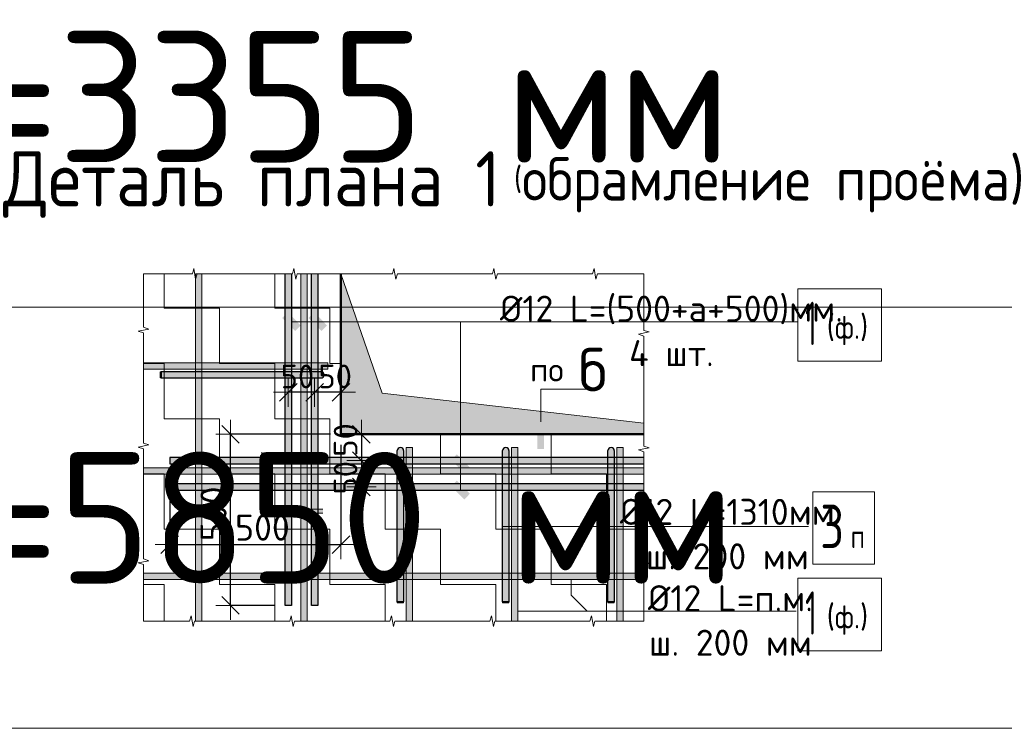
# Model space of a CAD drawing. Header units: metres. Extents: x -38 to 100, y -15 to 19.
# Tile 56 of 63: x 81.63 to 83.5, y 6.55 to 7.9. Entities that reach past the tile are written whole.
import ezdxf

# ---------------------------------------------------------------- set-up
doc = ezdxf.new("R2010")
doc.units = ezdxf.units.M
doc.header["$PDMODE"] = 65
doc.layers.add('XR$4$_3898', color=7, linetype='Continuous')
doc.layers.add('XR$4$Размерная линия_ общее', color=7, linetype='Continuous', lineweight=13)
doc.layers.add('XR$4$Текст_ общее_1', color=7, linetype='Continuous', lineweight=13)
doc.styles.add('ISOCPEUR', font='txt')
doc.dimstyles.new('DIMSTYLE_26', dxfattribs={"dimtxt": 0.0495, "dimasz": 0.0555, "dimexe": 0, "dimexo": 0, "dimgap": 0.02475, "dimtad": 2, "dimdec": 0, "dimlfac": 1000, "dimrnd": 1, "dimzin": 12, "dimdsep": 46, "dimtxsty": 'ISOCPEUR', "dimblk1": 'ALL_ML_STRICH', "dimblk2": 'ALL_ML_STRICH', "dimsah": 1, "dimcen": 0, "dimclrd": 7, "dimclre": 256, "dimclrt": 7, "dimadec": 0, "dimazin": 0, "dimtfac": 1, "dimtdec": 0, "dimtix": 1, "dimtmove": 2, "dimatfit": 3, "dimfxl": 0, "dimtzin": 0, "dimlwd": 0, "dimlwe": -3, "dimarcsym": 0})
doc.dimstyles.new('DIMSTYLE_27', dxfattribs={"dimtxt": 0.045, "dimasz": 0.0555, "dimexe": 0, "dimexo": 1e-06, "dimgap": 0.0225, "dimtad": 2, "dimdec": 0, "dimlfac": 1000, "dimrnd": 1, "dimzin": 12, "dimdsep": 46, "dimtxsty": 'ISOCPEUR', "dimblk1": 'ALL_ML_STRICH', "dimblk2": 'ALL_ML_STRICH', "dimsah": 1, "dimcen": 0, "dimse1": 1, "dimse2": 1, "dimclrd": 7, "dimclre": 256, "dimclrt": 7, "dimadec": 0, "dimazin": 0, "dimtfac": 1, "dimtdec": 0, "dimtix": 1, "dimtmove": 2, "dimatfit": 3, "dimfxl": 0, "dimtvp": 1.2, "dimtzin": 0, "dimlwd": 0, "dimlwe": -3, "dimarcsym": 0})
doc.dimstyles.new('DIMSTYLE_28', dxfattribs={"dimtxt": 0.045, "dimasz": 0.0555, "dimexe": 0, "dimexo": 1e-06, "dimgap": 0.0225, "dimtad": 2, "dimdec": 0, "dimlfac": 1000, "dimrnd": 1, "dimzin": 12, "dimdsep": 46, "dimtxsty": 'ISOCPEUR', "dimblk1": 'ALL_ML_STRICH', "dimblk2": 'ALL_ML_STRICH', "dimsah": 1, "dimcen": 0, "dimse1": 1, "dimse2": 1, "dimclrd": 7, "dimclre": 256, "dimclrt": 7, "dimadec": 0, "dimazin": 0, "dimtfac": 1, "dimtdec": 0, "dimtix": 1, "dimtmove": 2, "dimatfit": 3, "dimfxl": 0, "dimtvp": 1.2, "dimtzin": 0, "dimlwd": 0, "dimlwe": -3, "dimarcsym": 0})

# ---------------------------------------------------------------- blocks, each defined once
blk = doc.blocks.new('СЛОЖНЫЙ_ОБЪЕКТ_40')
at = {"linetype": 'Continuous', "lineweight": 13, "transparency": 33554687}
blk.add_hatch(color=7, dxfattribs=at).paths.add_polyline_path([(82.1719, 6.7555), (82.1719, 7.4155), (82.1599, 7.4155), (82.1599, 6.7555)])
at = {"color": 7, "linetype": 'Continuous', "lineweight": 13, "transparency": 33554687}
blk.add_lwpolyline([(82.1719, 6.7555), (82.1719, 7.4155), (82.1599, 7.4155), (82.1599, 6.7555), (82.1719, 6.7555)], close=True, dxfattribs=at)
blk = doc.blocks.new('СЛОЖНЫЙ_ОБЪЕКТ_41')
at = {"linetype": 'Continuous', "lineweight": 13, "transparency": 33554687}
blk.add_hatch(color=7, dxfattribs=at).paths.add_polyline_path([(81.9719, 6.7555), (81.9719, 7.4155), (81.9599, 7.4155), (81.9599, 6.7555)])
at = {"color": 7, "linetype": 'Continuous', "lineweight": 13, "transparency": 33554687}
blk.add_lwpolyline([(81.9719, 6.7555), (81.9719, 7.4155), (81.9599, 7.4155), (81.9599, 6.7555), (81.9719, 6.7555)], close=True, dxfattribs=at)
blk = doc.blocks.new('ЭЛЕМЕНТ_УЗОРА_13')
at = {"color": 7, "linetype": 'Continuous', "lineweight": 13, "transparency": 33554687}
for p, q in [((81.8609, 7.4155), (81.8609, 7.4155)), ((82.8109, 7.4155), (82.8109, 7.4155)), ((82.8109, 7.4155), (82.8109, 7.4155)), ((81.8609, 6.7555), (81.8609, 6.7555)), ((82.8109, 6.7555), (82.8109, 6.7555))]:
    blk.add_line(p, q, dxfattribs=at)
for points in [[(81.8609, 7.4155), (81.9538, 7.4155), (81.9565, 7.4255), (81.9601, 7.4055), (81.9631, 7.4155), (82.0509, 7.4155)], [(82.0509, 7.4155), (82.1438, 7.4155), (82.1465, 7.4255), (82.1501, 7.4055), (82.1531, 7.4155), (82.2409, 7.4155)], [(82.2409, 7.4155), (82.3338, 7.4155), (82.3365, 7.4255), (82.3401, 7.4055), (82.3431, 7.4155), (82.4309, 7.4155)], [(82.4309, 7.4155), (82.5238, 7.4155), (82.5265, 7.4255), (82.5301, 7.4055), (82.5331, 7.4155), (82.6209, 7.4155)], [(82.6209, 7.4155), (82.7138, 7.4155), (82.7165, 7.4255), (82.7201, 7.4055), (82.7231, 7.4155), (82.8109, 7.4155)], [(81.8609, 7.1955), (81.8609, 7.3031), (81.8509, 7.3062), (81.8709, 7.3104), (81.8609, 7.3139), (81.8609, 7.4155), (81.8609, 7.4155)], [(82.8109, 7.4155), (82.8109, 7.3079), (82.8209, 7.3049), (82.8009, 7.3007), (82.8109, 7.2972), (82.8109, 7.1955)], [(81.8609, 6.9755), (81.8609, 7.0831), (81.8509, 7.0862), (81.8709, 7.0904), (81.8609, 7.0939), (81.8609, 7.1955)], [(82.8109, 7.1955), (82.8109, 7.0879), (82.8209, 7.0849), (82.8009, 7.0807), (82.8109, 7.0772), (82.8109, 6.9755)], [(81.8609, 6.7555), (81.8609, 6.7555), (81.8609, 6.8631), (81.8509, 6.8662), (81.8709, 6.8704), (81.8609, 6.8739), (81.8609, 6.9755)], [(82.8109, 6.9755), (82.8109, 6.8679), (82.8209, 6.8649), (82.8009, 6.8607), (82.8109, 6.8572), (82.8109, 6.7555)], [(82.0509, 6.7555), (81.958, 6.7555), (81.9554, 6.7455), (81.9517, 6.7655), (81.9487, 6.7555), (81.8609, 6.7555)], [(82.2409, 6.7555), (82.148, 6.7555), (82.1454, 6.7455), (82.1417, 6.7655), (82.1387, 6.7555), (82.0509, 6.7555)], [(82.4309, 6.7555), (82.338, 6.7555), (82.3354, 6.7455), (82.3317, 6.7655), (82.3287, 6.7555), (82.2409, 6.7555)], [(82.6209, 6.7555), (82.528, 6.7555), (82.5254, 6.7455), (82.5217, 6.7655), (82.5187, 6.7555), (82.4309, 6.7555)], [(82.8109, 6.7555), (82.8109, 6.7555), (82.718, 6.7555), (82.7154, 6.7455), (82.7117, 6.7655), (82.7087, 6.7555), (82.6209, 6.7555)]]:
    blk.add_lwpolyline(points, dxfattribs=at)
blk = doc.blocks.new('СЛОЖНЫЙ_ОБЪЕКТ_42')
at = {"linetype": 'Continuous', "lineweight": 13, "transparency": 33554687}
blk.add_hatch(color=7, dxfattribs=at).paths.add_polyline_path([(81.8609, 7.0465), (82.8109, 7.0465), (82.8109, 7.0345), (81.8609, 7.0345)], flags=16)
at = {"color": 7, "linetype": 'Continuous', "lineweight": 13, "transparency": 33554687}
blk.add_lwpolyline([(81.8609, 7.0465), (82.8109, 7.0465), (82.8109, 7.0345), (81.8609, 7.0345), (81.8609, 7.0465)], close=True, dxfattribs=at)
blk = doc.blocks.new('СЛОЖНЫЙ_ОБЪЕКТ_43')
at = {"linetype": 'Continuous', "lineweight": 13, "transparency": 33554687}
blk.add_hatch(color=7, dxfattribs=at).paths.add_polyline_path([(81.8609, 6.8465), (82.8109, 6.8465), (82.8109, 6.8345), (81.8609, 6.8345)], flags=16)
at = {"color": 7, "linetype": 'Continuous', "lineweight": 13, "transparency": 33554687}
blk.add_lwpolyline([(81.8609, 6.8465), (82.8109, 6.8465), (82.8109, 6.8345), (81.8609, 6.8345), (81.8609, 6.8465)], close=True, dxfattribs=at)
blk = doc.blocks.new('СЛОЖНЫЙ_ОБЪЕКТ_44')
at = {"linetype": 'Continuous', "lineweight": 25, "transparency": 33554687}
blk.add_hatch(color=8, dxfattribs=at).paths.add_polyline_path([(81.9109, 7.0545), (82.8109, 7.0545), (82.8109, 7.0665), (81.9109, 7.0665)])
at = {"color": 7, "linetype": 'Continuous', "lineweight": 25, "transparency": 33554687}
blk.add_line((81.9109, 7.0545), (82.8109, 7.0545), dxfattribs=at)
blk.add_lwpolyline([(82.8109, 7.0665), (81.9109, 7.0665), (81.9109, 7.0545)], dxfattribs=at)
blk = doc.blocks.new('СЛОЖНЫЙ_ОБЪЕКТ_45')
at = {"linetype": 'Continuous', "lineweight": 25, "transparency": 33554687}
blk.add_hatch(color=8, dxfattribs=at).paths.add_polyline_path([(81.9109, 7.0045), (82.8109, 7.0045), (82.8109, 7.0165), (81.9109, 7.0165)])
at = {"color": 7, "linetype": 'Continuous', "lineweight": 25, "transparency": 33554687}
blk.add_line((81.9109, 7.0045), (82.8109, 7.0045), dxfattribs=at)
blk.add_lwpolyline([(82.8109, 7.0165), (81.9109, 7.0165), (81.9109, 7.0045)], dxfattribs=at)
blk = doc.blocks.new('СЛОЖНЫЙ_ОБЪЕКТ_46')
at = {"linetype": 'Continuous', "lineweight": 25, "true_color": 0x5f5f5f, "transparency": 33554687}
blk.add_hatch(color=251, dxfattribs=at).paths.add_polyline_path([(82.1799, 6.7855), (82.1799, 7.4155), (82.1919, 7.4155), (82.1919, 6.7855)], flags=16)
at = {"color": 7, "linetype": 'Continuous', "lineweight": 25, "transparency": 33554687}
blk.add_line((82.1799, 6.7855), (82.1799, 7.4155), dxfattribs=at)
blk.add_lwpolyline([(82.1919, 7.4155), (82.1919, 6.7855), (82.1799, 6.7855)], dxfattribs=at)
blk = doc.blocks.new('СЛОЖНЫЙ_ОБЪЕКТ_47')
at = {"linetype": 'Continuous', "lineweight": 25, "true_color": 0x5f5f5f, "transparency": 33554687}
blk.add_hatch(color=251, dxfattribs=at).paths.add_polyline_path([(82.1299, 6.7855), (82.1299, 7.4155), (82.1419, 7.4155), (82.1419, 6.7855)], flags=16)
at = {"color": 7, "linetype": 'Continuous', "lineweight": 25, "transparency": 33554687}
blk.add_line((82.1299, 6.7855), (82.1299, 7.4155), dxfattribs=at)
blk.add_lwpolyline([(82.1419, 7.4155), (82.1419, 6.7855), (82.1299, 6.7855)], dxfattribs=at)
blk = doc.blocks.new('СЛОЖНЫЙ_ОБЪЕКТ_48')
at = {"linetype": 'Continuous', "lineweight": 13, "true_color": 0xc5c5c5, "transparency": 33554687}
for points in [[(81.8949, 7.2175), (81.8949, 7.2295), (81.8929, 7.2295), (81.8929, 7.2175)], [(82.2004, 7.218), (82.2014, 7.2187), (82.2024, 7.2195), (82.2031, 7.2205), (82.2036, 7.2217), (82.2039, 7.2229), (82.2039, 7.2242), (82.2036, 7.2254), (82.2031, 7.2265), (82.2024, 7.2275), (82.2014, 7.2284), (82.2004, 7.229), (82.1992, 7.2294), (82.1979, 7.2295), (81.8949, 7.2295), (81.8949, 7.2175), (82.1979, 7.2175), (82.1992, 7.2177)]]:
    blk.add_hatch(color=9, dxfattribs=at).paths.add_polyline_path(points)
at = {"color": 7, "linetype": 'Continuous', "lineweight": 13, "transparency": 33554687}
blk.add_lwpolyline([(81.8949, 7.2175), (81.8949, 7.2295), (81.8929, 7.2295), (81.8929, 7.2175), (81.8949, 7.2175)], close=True, dxfattribs=at)
at = {"color": 7, "linetype": 'Continuous', "lineweight": 25, "transparency": 33554687}
blk.add_lwpolyline([(82.1979, 7.2295), (81.8949, 7.2295), (81.8949, 7.2175), (82.1979, 7.2175)], dxfattribs=at)
blk.add_arc((82.1979, 7.2235), 0.006, 270, 90, dxfattribs=at)
blk = doc.blocks.new('СЛОЖНЫЙ_ОБЪЕКТ_49')
at = {"linetype": 'Continuous', "lineweight": 13, "transparency": 33554687}
blk.add_hatch(color=7, dxfattribs=at).paths.add_polyline_path([(81.8609, 7.2465), (82.2109, 7.2465), (82.2109, 7.2345), (81.8609, 7.2345)], flags=16)
at = {"color": 7, "linetype": 'Continuous', "lineweight": 13, "transparency": 33554687}
blk.add_lwpolyline([(81.8609, 7.2465), (82.2109, 7.2465), (82.2109, 7.2345), (81.8609, 7.2345), (81.8609, 7.2465)], close=True, dxfattribs=at)
blk = doc.blocks.new('СЛОЖНЫЙ_ОБЪЕКТ_50')
at = {"linetype": 'Continuous', "lineweight": 13, "true_color": 0xc5c5c5, "transparency": 33554687}
for points in [[(82.3434, 7.082), (82.3441, 7.0831), (82.3449, 7.084), (82.3459, 7.0847), (82.3471, 7.0852), (82.3483, 7.0855), (82.3495, 7.0855), (82.3508, 7.0852), (82.3519, 7.0847), (82.3529, 7.084), (82.3538, 7.0831), (82.3544, 7.082), (82.3548, 7.0808), (82.3549, 7.0795), (82.3549, 6.7925), (82.3429, 6.7925), (82.3429, 7.0795), (82.3431, 7.0808)], [(82.3429, 6.7925), (82.3549, 6.7925), (82.3549, 6.7905), (82.3429, 6.7905)]]:
    blk.add_hatch(color=9, dxfattribs=at).paths.add_polyline_path(points, flags=16)
at = {"color": 7, "linetype": 'Continuous', "lineweight": 25, "transparency": 33554687}
blk.add_lwpolyline([(82.3549, 7.0795), (82.3549, 6.7925), (82.3429, 6.7925), (82.3429, 7.0795)], dxfattribs=at)
at = {"color": 7, "linetype": 'Continuous', "lineweight": 13, "transparency": 33554687}
blk.add_lwpolyline([(82.3429, 6.7925), (82.3549, 6.7925), (82.3549, 6.7905), (82.3429, 6.7905), (82.3429, 6.7925)], close=True, dxfattribs=at)
at = {"color": 7, "linetype": 'Continuous', "lineweight": 25, "transparency": 33554687}
blk.add_arc((82.3489, 7.0795), 0.006, 0, 180, dxfattribs=at)
blk = doc.blocks.new('СЛОЖНЫЙ_ОБЪЕКТ_51')
at = {"linetype": 'Continuous', "lineweight": 13, "true_color": 0xc5c5c5, "transparency": 33554687}
for points in [[(82.5434, 7.082), (82.5441, 7.0831), (82.5449, 7.084), (82.5459, 7.0847), (82.5471, 7.0852), (82.5483, 7.0855), (82.5495, 7.0855), (82.5508, 7.0852), (82.5519, 7.0847), (82.5529, 7.084), (82.5538, 7.0831), (82.5544, 7.082), (82.5548, 7.0808), (82.5549, 7.0795), (82.5549, 6.7925), (82.5429, 6.7925), (82.5429, 7.0795), (82.5431, 7.0808)], [(82.5429, 6.7925), (82.5549, 6.7925), (82.5549, 6.7905), (82.5429, 6.7905)]]:
    blk.add_hatch(color=9, dxfattribs=at).paths.add_polyline_path(points, flags=16)
at = {"color": 7, "linetype": 'Continuous', "lineweight": 25, "transparency": 33554687}
blk.add_lwpolyline([(82.5549, 7.0795), (82.5549, 6.7925), (82.5429, 6.7925), (82.5429, 7.0795)], dxfattribs=at)
at = {"color": 7, "linetype": 'Continuous', "lineweight": 13, "transparency": 33554687}
blk.add_lwpolyline([(82.5429, 6.7925), (82.5549, 6.7925), (82.5549, 6.7905), (82.5429, 6.7905), (82.5429, 6.7925)], close=True, dxfattribs=at)
at = {"color": 7, "linetype": 'Continuous', "lineweight": 25, "transparency": 33554687}
blk.add_arc((82.5489, 7.0795), 0.006, 0, 180, dxfattribs=at)
blk = doc.blocks.new('СЛОЖНЫЙ_ОБЪЕКТ_52')
at = {"linetype": 'Continuous', "lineweight": 13, "transparency": 33554687}
blk.add_hatch(color=7, dxfattribs=at).paths.add_polyline_path([(82.3719, 6.7555), (82.3719, 7.0855), (82.3599, 7.0855), (82.3599, 6.7555)])
at = {"color": 7, "linetype": 'Continuous', "lineweight": 13, "transparency": 33554687}
blk.add_lwpolyline([(82.3719, 6.7555), (82.3719, 7.0855), (82.3599, 7.0855), (82.3599, 6.7555), (82.3719, 6.7555)], close=True, dxfattribs=at)
blk = doc.blocks.new('СЛОЖНЫЙ_ОБЪЕКТ_53')
at = {"linetype": 'Continuous', "lineweight": 13, "transparency": 33554687}
blk.add_hatch(color=7, dxfattribs=at).paths.add_polyline_path([(82.5719, 6.7555), (82.5719, 7.0855), (82.5599, 7.0855), (82.5599, 6.7555)])
at = {"color": 7, "linetype": 'Continuous', "lineweight": 13, "transparency": 33554687}
blk.add_lwpolyline([(82.5719, 6.7555), (82.5719, 7.0855), (82.5599, 7.0855), (82.5599, 6.7555), (82.5719, 6.7555)], close=True, dxfattribs=at)
blk = doc.blocks.new('СЛОЖНЫЙ_ОБЪЕКТ_54')
at = {"linetype": 'Continuous', "lineweight": 13, "true_color": 0xc5c5c5, "transparency": 33554687}
for points in [[(82.7434, 7.082), (82.7441, 7.0831), (82.7449, 7.084), (82.7459, 7.0847), (82.7471, 7.0852), (82.7483, 7.0855), (82.7495, 7.0855), (82.7508, 7.0852), (82.7519, 7.0847), (82.7529, 7.084), (82.7538, 7.0831), (82.7544, 7.082), (82.7548, 7.0808), (82.7549, 7.0795), (82.7549, 6.7925), (82.7429, 6.7925), (82.7429, 7.0795), (82.7431, 7.0808)], [(82.7429, 6.7925), (82.7549, 6.7925), (82.7549, 6.7905), (82.7429, 6.7905)]]:
    blk.add_hatch(color=9, dxfattribs=at).paths.add_polyline_path(points, flags=16)
at = {"color": 7, "linetype": 'Continuous', "lineweight": 25, "transparency": 33554687}
blk.add_lwpolyline([(82.7549, 7.0795), (82.7549, 6.7925), (82.7429, 6.7925), (82.7429, 7.0795)], dxfattribs=at)
at = {"color": 7, "linetype": 'Continuous', "lineweight": 13, "transparency": 33554687}
blk.add_lwpolyline([(82.7429, 6.7925), (82.7549, 6.7925), (82.7549, 6.7905), (82.7429, 6.7905), (82.7429, 6.7925)], close=True, dxfattribs=at)
at = {"color": 7, "linetype": 'Continuous', "lineweight": 25, "transparency": 33554687}
blk.add_arc((82.7489, 7.0795), 0.006, 0, 180, dxfattribs=at)
blk = doc.blocks.new('СЛОЖНЫЙ_ОБЪЕКТ_55')
at = {"linetype": 'Continuous', "lineweight": 13, "transparency": 33554687}
blk.add_hatch(color=7, dxfattribs=at).paths.add_polyline_path([(82.7719, 6.7555), (82.7719, 7.0855), (82.7599, 7.0855), (82.7599, 6.7555)])
at = {"color": 7, "linetype": 'Continuous', "lineweight": 13, "transparency": 33554687}
blk.add_lwpolyline([(82.7719, 6.7555), (82.7719, 7.0855), (82.7599, 7.0855), (82.7599, 6.7555), (82.7719, 6.7555)], close=True, dxfattribs=at)
blk = doc.blocks.new('ALL_ML_STRICH')
at = {"color": 0, "linetype": 'ByBlock', "lineweight": -2}
for p, q in [((0, -0.5), (0, 0.5)), ((-1, 0), (0.5, 0)), ((-0.3, -0.3), (0.3, 0.3))]:
    blk.add_line(p, q, dxfattribs=at)
blk = doc.blocks.new('*D441')
at = {"layer": 'DEFPOINTS', "color": 7, "linetype": 'Continuous', "lineweight": 13, "transparency": 33554687}
for p in [(82.1859, 7.1915), (82.2359, 7.1938), (82.2359, 7.1904)]:
    blk.add_point(p, dxfattribs=at)
at = {"layer": 'XR$4$Размерная линия_ общее', "color": 7, "linetype": 'Continuous', "lineweight": -2, "transparency": 33554687}
blk.add_line((82.2359, 7.1904), (82.1859, 7.1904), dxfattribs=at)
at = {"layer": 'XR$4$Размерная линия_ общее', "color": 7, "linetype": 'Continuous', "lineweight": 13, "transparency": 33554687, "xscale": 0.0555, "yscale": 0.0555, "zscale": 0.0555}
for p, rotation in [((82.1859, 7.1904), 180), ((82.2359, 7.1904), 360)]:
    blk.add_blockref('ALL_ML_STRICH', p, dxfattribs=dict(at, rotation=rotation))
at = {"layer": 'XR$4$Размерная линия_ общее', "color": 7, "linetype": 'Continuous', "lineweight": 13, "transparency": 33554687, "insert": (82.225, 7.2204), "char_height": 0.045, "width": 0.09, "attachment_point": 5, "style": 'ISOCPEUR'}
blk.add_mtext('\\A1;{50}', dxfattribs=at)
blk = doc.blocks.new('*D442')
at = {"layer": 'DEFPOINTS', "color": 7, "linetype": 'Continuous', "lineweight": 13, "transparency": 33554687}
for p in [(82.1359, 7.1938), (82.1859, 7.1915), (82.1859, 7.1904)]:
    blk.add_point(p, dxfattribs=at)
at = {"layer": 'XR$4$Размерная линия_ общее', "color": 7, "linetype": 'Continuous', "lineweight": -2, "transparency": 33554687}
blk.add_line((82.1859, 7.1904), (82.1359, 7.1904), dxfattribs=at)
at = {"layer": 'XR$4$Размерная линия_ общее', "color": 7, "linetype": 'Continuous', "lineweight": 13, "transparency": 33554687, "xscale": 0.0555, "yscale": 0.0555, "zscale": 0.0555}
for p, rotation in [((82.1359, 7.1904), 180), ((82.1859, 7.1904), 360)]:
    blk.add_blockref('ALL_ML_STRICH', p, dxfattribs=dict(at, rotation=rotation))
at = {"layer": 'XR$4$Размерная линия_ общее', "color": 7, "linetype": 'Continuous', "lineweight": 13, "transparency": 33554687, "insert": (82.1533, 7.2204), "char_height": 0.045, "width": 0.09, "attachment_point": 5, "style": 'ISOCPEUR'}
blk.add_mtext('\\A1;{50}', dxfattribs=at)
blk = doc.blocks.new('*D443')
at = {"layer": 'DEFPOINTS', "color": 7, "linetype": 'Continuous', "lineweight": 13, "transparency": 33554687}
for p in [(82.2748, 7.1105), (82.2782, 7.1105), (82.2759, 7.0605)]:
    blk.add_point(p, dxfattribs=at)
at = {"layer": 'XR$4$Размерная линия_ общее', "color": 7, "linetype": 'Continuous', "lineweight": -2, "transparency": 33554687}
blk.add_line((82.2748, 7.1105), (82.2748, 7.0605), dxfattribs=at)
at = {"layer": 'XR$4$Размерная линия_ общее', "color": 7, "linetype": 'Continuous', "lineweight": 13, "transparency": 33554687, "xscale": 0.0555, "yscale": 0.0555, "zscale": 0.0555}
for p, rotation in [((82.2748, 7.1105), 90), ((82.2748, 7.0605), 270)]:
    blk.add_blockref('ALL_ML_STRICH', p, dxfattribs=dict(at, rotation=rotation))
at = {"layer": 'XR$4$Размерная линия_ общее', "color": 7, "linetype": 'Continuous', "lineweight": 13, "transparency": 33554687, "insert": (82.2448, 7.0997), "char_height": 0.045, "width": 0.09, "attachment_point": 5, "rotation": 90, "style": 'ISOCPEUR'}
blk.add_mtext('\\A1;{50}', dxfattribs=at)
blk = doc.blocks.new('*D444')
at = {"layer": 'DEFPOINTS', "color": 7, "linetype": 'Continuous', "lineweight": 13, "transparency": 33554687}
for p in [(82.2748, 7.0605), (82.2759, 7.0605), (82.2782, 7.0105)]:
    blk.add_point(p, dxfattribs=at)
at = {"layer": 'XR$4$Размерная линия_ общее', "color": 7, "linetype": 'Continuous', "lineweight": -2, "transparency": 33554687}
blk.add_line((82.2748, 7.0605), (82.2748, 7.0105), dxfattribs=at)
at = {"layer": 'XR$4$Размерная линия_ общее', "color": 7, "linetype": 'Continuous', "lineweight": 13, "transparency": 33554687, "xscale": 0.0555, "yscale": 0.0555, "zscale": 0.0555}
for p, rotation in [((82.2748, 7.0605), 90), ((82.2748, 7.0105), 270)]:
    blk.add_blockref('ALL_ML_STRICH', p, dxfattribs=dict(at, rotation=rotation))
at = {"layer": 'XR$4$Размерная линия_ общее', "color": 7, "linetype": 'Continuous', "lineweight": 13, "transparency": 33554687, "insert": (82.2448, 7.0279), "char_height": 0.045, "width": 0.09, "attachment_point": 5, "rotation": 90, "style": 'ISOCPEUR'}
blk.add_mtext('\\A1;{50}', dxfattribs=at)
blk = doc.blocks.new('*D445')
at = {"layer": 'DEFPOINTS', "color": 7, "linetype": 'Continuous', "lineweight": 13, "transparency": 33554687}
for p in [(82.2359, 7.1105), (82.0263, 6.7855), (82.1299, 6.7855)]:
    blk.add_point(p, dxfattribs=at)
at = {"layer": 'XR$4$Размерная линия_ общее', "color": 253, "linetype": 'Continuous', "lineweight": -2, "true_color": 0xa0a0a0, "transparency": 33554687}
for p, q in [((82.2159, 7.1105), (82.0263, 7.1105)), ((82.1099, 6.7855), (82.0263, 6.7855))]:
    blk.add_line(p, q, dxfattribs=at)
at = {"layer": 'XR$4$Размерная линия_ общее', "color": 7, "linetype": 'Continuous', "lineweight": -2, "transparency": 33554687}
blk.add_line((82.0263, 6.7855), (82.0263, 7.1105), dxfattribs=at)
at = {"layer": 'XR$4$Размерная линия_ общее', "color": 7, "linetype": 'Continuous', "lineweight": 13, "transparency": 33554687, "xscale": 0.0555, "yscale": 0.0555, "zscale": 0.0555}
for p, rotation in [((82.0263, 7.1105), 90), ((82.0263, 6.7855), 270)]:
    blk.add_blockref('ALL_ML_STRICH', p, dxfattribs=dict(at, rotation=rotation))
at = {"layer": 'XR$4$Размерная линия_ общее', "color": 7, "linetype": 'Continuous', "lineweight": 13, "transparency": 33554687, "insert": (81.9693, 6.9075), "char_height": 0.0495, "width": 0.002475, "attachment_point": 1, "rotation": 90, "line_spacing_factor": 0.60241, "style": 'ISOCPEUR'}
blk.add_mtext('500', dxfattribs=at)
blk = doc.blocks.new('*D446')
at = {"layer": 'DEFPOINTS', "color": 7, "linetype": 'Continuous', "lineweight": 13, "transparency": 33554687}
for p in [(82.2359, 7.1105), (81.9109, 7.0045), (81.9109, 6.9009)]:
    blk.add_point(p, dxfattribs=at)
at = {"layer": 'XR$4$Размерная линия_ общее', "color": 253, "linetype": 'Continuous', "lineweight": -2, "true_color": 0xa0a0a0, "transparency": 33554687}
for p, q in [((82.2359, 7.0905), (82.2359, 6.9009)), ((81.9109, 6.9845), (81.9109, 6.9009))]:
    blk.add_line(p, q, dxfattribs=at)
at = {"layer": 'XR$4$Размерная линия_ общее', "color": 7, "linetype": 'Continuous', "lineweight": -2, "transparency": 33554687}
blk.add_line((81.9109, 6.9009), (82.2359, 6.9009), dxfattribs=at)
at = {"layer": 'XR$4$Размерная линия_ общее', "color": 7, "linetype": 'Continuous', "lineweight": 13, "transparency": 33554687, "xscale": 0.0555, "yscale": 0.0555, "zscale": 0.0555, "rotation": 180}
blk.add_blockref('ALL_ML_STRICH', (81.9109, 6.9009), dxfattribs=at)
at = {"layer": 'XR$4$Размерная линия_ общее', "color": 7, "linetype": 'Continuous', "lineweight": 13, "transparency": 33554687, "xscale": 0.0555, "yscale": 0.0555, "zscale": 0.0555}
blk.add_blockref('ALL_ML_STRICH', (82.2359, 6.9009), dxfattribs=at)
at = {"layer": 'XR$4$Размерная линия_ общее', "color": 7, "linetype": 'Continuous', "lineweight": 13, "transparency": 33554687, "insert": (82.0349, 6.9579), "char_height": 0.0495, "width": 0.002475, "attachment_point": 1, "line_spacing_factor": 0.60241, "style": 'ISOCPEUR'}
blk.add_mtext('500', dxfattribs=at)

msp = doc.modelspace()

# ---------------------------------------------------------------- hatches: boundary and pattern name
at = {"linetype": 'Continuous', "lineweight": 13, "transparency": 33554687}
h = msp.add_hatch(dxfattribs=at)
h.set_pattern_fill('____', scale=0.105, style=0, pattern_type=2)
h.set_pattern_definition([(0, (0.21, 0.21), (0.105, 0.105), [0.105, -0.105]), (90, (0.21, 0.21), (-0.105, 0.105), [0.105, -0.105])])
h.paths.add_polyline_path([(81.8609, 7.4155), (81.8609, 6.7555), (82.8109, 6.7555), (82.8109, 7.1105), (82.2359, 7.1105), (82.2359, 7.4155)], flags=0)
at = {"linetype": 'Continuous', "lineweight": 13, "true_color": 0x696969, "transparency": 33554687}
msp.add_hatch(color=251, dxfattribs=at).paths.add_polyline_path([(82.8109, 7.1315), (82.3141, 7.1887), (82.2359, 7.4155), (82.2359, 7.1105), (82.8109, 7.1105)])
at = {"linetype": 'Continuous', "lineweight": 25, "true_color": 0x000000, "transparency": 33554687}
for points in [[(82.1596, 7.3174), (82.1349, 7.3422), (82.1242, 7.3316), (82.149, 7.3068)], [(82.2096, 7.3174), (82.1849, 7.3422), (82.1742, 7.3316), (82.199, 7.3068)], [(82.4559, 7.0722), (82.4453, 7.0616), (82.4701, 7.0368), (82.4807, 7.0475)], [(82.4559, 7.0222), (82.4453, 7.0116), (82.4701, 6.9868), (82.4807, 6.9975)]]:
    msp.add_hatch(color=18, dxfattribs=at).paths.add_polyline_path(points)
msp.add_hatch(color=18, dxfattribs=at).paths.add_polyline_path([(82.6214, 7.132), (82.6215, 7.1316), (82.6215, 7.0829), (82.6089, 7.0829), (82.6089, 7.1316), (82.609, 7.132), (82.609, 7.1324), (82.6092, 7.1327), (82.6093, 7.1331), (82.6095, 7.1334), (82.6098, 7.1337), (82.6101, 7.1339), (82.6104, 7.1342), (82.6107, 7.1343), (82.6111, 7.1344), (82.6115, 7.1345), (82.6119, 7.1345), (82.6185, 7.1345), (82.6189, 7.1345), (82.6193, 7.1344), (82.6197, 7.1343), (82.62, 7.1342), (82.6203, 7.1339), (82.6206, 7.1337), (82.6209, 7.1334), (82.6211, 7.1331), (82.6212, 7.1327), (82.6214, 7.1324)], flags=16)
at = {"linetype": 'Continuous', "lineweight": 13, "transparency": 33554687}
for points in [[(82.0858, 7.0764), (82.0858, 7.0484), (82.0938, 7.0484), (82.0938, 7.0764)], [(82.0858, 7.0244), (82.0858, 6.9964), (82.0938, 6.9964), (82.0938, 7.0244)]]:
    msp.add_hatch(color=7, dxfattribs=at).paths.add_polyline_path(points)
for points in [[(82.1498, 6.9605), (82.1218, 6.9605), (82.1218, 6.9685), (82.1498, 6.9685)], [(82.2018, 6.9605), (82.1738, 6.9605), (82.1738, 6.9685), (82.2018, 6.9685)]]:
    msp.add_hatch(color=7, dxfattribs=at).paths.add_polyline_path(points, flags=16)

# ---------------------------------------------------------------- linework, layer by layer
at = {"color": 7, "linetype": 'Continuous', "lineweight": 13, "transparency": 33554687}
for p, q in [((88.0842, 7.3519), (69.5842, 7.3519)), ((82.1419, 7.3245), (83.1022, 7.3245)), ((82.463, 7.0045), (82.463, 7.3245)), ((82.0858, 7.0764), (82.0858, 7.0484)), ((82.0938, 7.0764), (82.0938, 7.0484)), ((82.0858, 7.0244), (82.0858, 6.9964)), ((82.0938, 7.0244), (82.0938, 6.9964)), ((82.1498, 6.9685), (82.1218, 6.9685)), ((82.1498, 6.9605), (82.1218, 6.9605)), ((82.2018, 6.9685), (82.1738, 6.9685)), ((82.2018, 6.9605), (82.1738, 6.9605)), ((82.5719, 6.7743), (83.1002, 6.7743)), ((88.0842, 6.5519), (69.5842, 6.5519))]:
    msp.add_line(p, q, dxfattribs=at)
for points in [[(82.8109, 7.1315), (82.3141, 7.1887), (82.2359, 7.4155)], [(82.6152, 7.1345), (82.6152, 7.1965), (82.7181, 7.1965)], [(83.1238, 6.9353), (82.7149, 6.9353), (82.5429, 6.9353)], [(82.7035, 6.7743), (82.6731, 6.8047), (82.6731, 6.8345)]]:
    msp.add_lwpolyline(points, dxfattribs=at)
at = {"layer": 'XR$4$_3898', "color": 7, "linetype": 'Continuous', "lineweight": 50, "transparency": 33554687}
msp.add_lwpolyline([(82.8109, 7.1105), (82.2359, 7.1105), (82.2359, 7.4155)], dxfattribs=at)
at = {"layer": 'XR$4$Текст_ общее_1', "color": 7, "linetype": 'Continuous', "lineweight": 13, "transparency": 33554687}
for points in [[(83.1032, 7.2496), (83.262, 7.2496), (83.262, 7.3871), (83.1032, 7.3871), (83.1032, 7.2496)], [(83.1321, 6.8639), (83.2489, 6.8639), (83.2489, 7.0014), (83.1321, 7.0014), (83.1321, 6.8639)], [(83.1032, 6.6994), (83.262, 6.6994), (83.262, 6.8369), (83.1032, 6.8369), (83.1032, 6.6994)]]:
    msp.add_lwpolyline(points, dxfattribs=at)

# ---------------------------------------------------------------- block references
at = {"color": 7, "linetype": 'Continuous', "lineweight": 13, "transparency": 33554687}
for name in ['ЭЛЕМЕНТ_УЗОРА_13', 'СЛОЖНЫЙ_ОБЪЕКТ_41', 'СЛОЖНЫЙ_ОБЪЕКТ_40', 'СЛОЖНЫЙ_ОБЪЕКТ_49', 'СЛОЖНЫЙ_ОБЪЕКТ_48', 'СЛОЖНЫЙ_ОБЪЕКТ_50', 'СЛОЖНЫЙ_ОБЪЕКТ_52', 'СЛОЖНЫЙ_ОБЪЕКТ_51', 'СЛОЖНЫЙ_ОБЪЕКТ_53', 'СЛОЖНЫЙ_ОБЪЕКТ_54', 'СЛОЖНЫЙ_ОБЪЕКТ_55', 'СЛОЖНЫЙ_ОБЪЕКТ_42', 'СЛОЖНЫЙ_ОБЪЕКТ_43']:
    msp.add_blockref(name, (0, 0), dxfattribs=at)
at = {"color": 7, "linetype": 'Continuous', "lineweight": 25, "transparency": 33554687}
for name in ['СЛОЖНЫЙ_ОБЪЕКТ_47', 'СЛОЖНЫЙ_ОБЪЕКТ_46', 'СЛОЖНЫЙ_ОБЪЕКТ_44', 'СЛОЖНЫЙ_ОБЪЕКТ_45']:
    msp.add_blockref(name, (0, 0), dxfattribs=at)

# ---------------------------------------------------------------- texts
at = {"color": 7, "linetype": 'Continuous', "lineweight": 35, "transparency": 33554687, "char_height": 0.25, "width": 1.64508, "attachment_point": 7, "style": 'ISOCPEUR'}
for s, insert in [('\\W0.97;l=3355 мм', (81.4392, 7.6269)), ('\\W0.97;l=5850 мм', (81.4392, 6.8269))]:
    msp.add_mtext(s, dxfattribs=dict(at, insert=insert))
at = {"color": 7, "linetype": 'Continuous', "lineweight": 13, "transparency": 33554687, "char_height": 0.0495, "attachment_point": 2, "line_spacing_factor": 1.024096}
for s, insert, width in [('\\A1;{\\fISOCPEUR|i0|b0;\\H0.049500;\\W1.000000;\\C7;Ø12 L=(500+а+500)мм.}\\P{\\fISOCPEUR|i0|b0;\\H0.049500;\\W1.000000;\\C7;4 шт.}\\P', (82.8633, 7.374), 0.676541), ('\\A1;{\\fISOCPEUR|i0|b0;\\H0.049500;\\W1.000000;\\C7;Ø12 L=1310мм}\\P{\\fISOCPEUR|i0|b0;\\H0.049500;\\W1.000000;\\C7;ш. 200 мм}\\P', (82.9694, 6.9879), 0.424091), ('\\A1;{\\fISOCPEUR|i0|b0;\\H0.049500;\\W1.000000;\\C7;Ø12 L=п.м.}\\P{\\fISOCPEUR|i0|b0;\\H0.049500;\\W1.000000;\\C7;ш. 200 мм}\\P', (82.9753, 6.8238), 0.330041)]:
    msp.add_mtext(s, dxfattribs=dict(at, insert=insert, width=width))
at = {"color": 7, "linetype": 'Continuous', "lineweight": 13, "transparency": 33554687, "insert": (82.6681, 7.2333), "char_height": 0.045, "width": 0.173224, "attachment_point": 5, "style": 'ISOCPEUR'}
msp.add_mtext('\\A1;{\\fISOCPEUR|i0|b0;\\H0.045000;\\W1.000000;\\C7;по \\H0.082500;б}\\P', dxfattribs=at)
at = {"layer": 'XR$4$Текст_ общее_1', "color": 7, "linetype": 'Continuous', "lineweight": 13, "transparency": 33554687, "style": 'ISOCPEUR'}
for s, insert, char_height, width, attachment_point in [('\\A1;{\\fISOCPEUR|i0|b0;\\H0.105000;\\W1.000000;\\C7;Деталь плана 1\\H0.045000; (\\H0.082500;обрамление проёма)}\\P', (82.5189, 7.5847), 0.105, 2.190012, 5), ('\\W0.78;3', (83.1459, 6.8942), 0.0825, 0.089762, 7), ('\\W0.78;п', (83.2036, 6.8942), 0.045, 0.048961, 7)]:
    msp.add_mtext(s, dxfattribs=dict(at, insert=insert, char_height=char_height, width=width, attachment_point=attachment_point))
at = {"layer": 'XR$4$Текст_ общее_1', "color": 7, "linetype": 'Continuous', "lineweight": 13, "transparency": 33554687, "attachment_point": 7, "rotation": 360, "style": 'ISOCPEUR'}
for s, insert, char_height, width in [('\\W0.56;1', (83.117, 7.2799), 0.0825, 0.064167), ('\\W0.91;(ф.)', (83.1582, 7.2799), 0.045, 0.110403), ('\\W0.56;1', (83.117, 6.7297), 0.0825, 0.064167), ('\\W0.91;(ф.)', (83.1582, 6.7297), 0.045, 0.110403)]:
    msp.add_mtext(s, dxfattribs=dict(at, insert=insert, char_height=char_height, width=width))

# ---------------------------------------------------------------- dimensions: what is measured, and where the dimension line sits
at = {"layer": 'XR$4$Размерная линия_ общее', "color": 7, "linetype": 'Continuous', "lineweight": 13, "transparency": 33554687}
for base, p1, p2, angle, dimstyle, picture, middle in [((82.1359, 7.1904), (82.1859, 7.1915), (82.1359, 7.1938), 180, 'DIMSTYLE_28', '*D442', (82.1533, 7.2204)), ((82.1859, 7.1904), (82.2359, 7.1938), (82.1859, 7.1915), 180, 'DIMSTYLE_27', '*D441', (82.225, 7.2204)), ((82.2748, 7.0605), (82.2782, 7.1105), (82.2759, 7.0605), 270, 'DIMSTYLE_28', '*D443', (82.2448, 7.0997)), ((82.2748, 7.0105), (82.2759, 7.0605), (82.2782, 7.0105), 270, 'DIMSTYLE_28', '*D444', (82.2448, 7.0279))]:
    dim = msp.add_linear_dim(base=base, p1=p1, p2=p2, angle=angle, dimstyle=dimstyle, override={"dimpost": '<>', "dimclrd": 7, "dimclre": 253, "dimclrt": 7, "dimlwd": 0, "dimlwe": 65533}, dxfattribs=at)
    dim.commit()
    dim.dimension.update_dxf_attribs({"geometry": picture, "text_midpoint": middle, "dimtype": 160})
dim = msp.add_linear_dim(base=(82.0263, 7.1105), p1=(82.1099, 6.7855), p2=(82.2159, 7.1105), angle=90, text='500', dimstyle='DIMSTYLE_26', override={"dimpost": '<>', "dimclrd": 7, "dimclre": 253, "dimclrt": 7, "dimlwd": 0, "dimlwe": 65533}, dxfattribs=at)
dim.commit()
dim.dimension.update_dxf_attribs({"geometry": '*D445', "text_midpoint": (82.0015, 6.948), "dimtype": 160})
dim = msp.add_linear_dim(base=(82.2359, 6.9009), p1=(81.9109, 6.9845), p2=(82.2359, 7.0905), text='500', dimstyle='DIMSTYLE_26', override={"dimpost": '<>', "dimclrd": 7, "dimclre": 253, "dimclrt": 7, "dimlwd": 0, "dimlwe": 65533}, dxfattribs=at)
dim.commit()
dim.dimension.update_dxf_attribs({"geometry": '*D446', "text_midpoint": (82.0734, 6.9256), "dimtype": 160})

doc.saveas('drawing.dxf')
